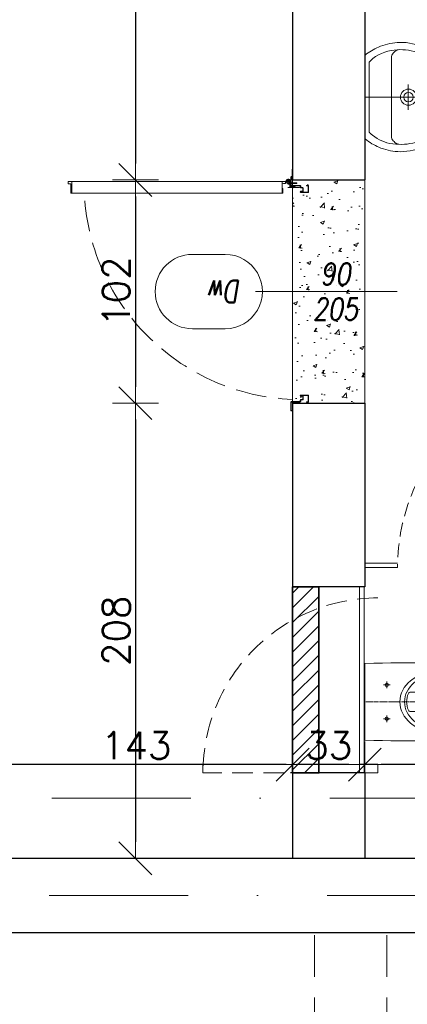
# Model space of a CAD drawing. Header units: millimetres. Extents: x 28291 to 177760, y -399809 to -170937.
# Tile 198 of 256: x 58829 to 59006, y -198123 to -197673. Entities that reach past the tile are written whole.
import ezdxf
from ezdxf.enums import TextEntityAlignment as Align

# ---------------------------------------------------------------- set-up
doc = ezdxf.new("R2010")
doc.units = ezdxf.units.MM
for name, pattern in [('CENTER', [0.6, 0.375, -0.075, 0.075, -0.075]), ('DASHDOT', [25.4, 12.7, -6.35, 0, -6.35]), ('DOT', [6.35, 0, -6.35]), ('HIDDEN', [9.525, 6.35, -3.175]), ('Hidden Line', [391.222223, 282.222223, -109]), ('HIDDEN2', [4.7625, 3.175, -1.5875])]:
    doc.linetypes.add(name, pattern=pattern)
doc.layers.get('0').update_dxf_attribs({"lineweight": 0})
for name, color, linetype, lineweight, true_color in [('!! 0_ Istn-okna - wymienione', 9, 'Continuous', 13, 0x808080), ('!! 1_drzwi-linia - zrealizowane', 7, 'Continuous', 5, 0x7a7a7a), ('!! 2 ZABUDOWA GK-MDF', 7, 'Continuous', 13, 0x7a7a7a), ('!! 2_Hatch_zamurowania', 7, 'Continuous', 5, 0xc6c8c8)]:
    doc.layers.add(name, color=color, linetype=linetype, lineweight=lineweight, true_color=true_color)
for name, color, linetype, lineweight in [('!! 0_ Istn-sciany', 3, 'Continuous', 30), ('!! 0_ Istn-widok', 1, 'Continuous', 15), ('!! 1_WYBURZENIA HATCH', 253, 'Continuous', 0), ('!! 2  nowe sciany - remont', 2, 'Continuous', 35), ('!! 2_drzwi opis', 151, 'Continuous', 9), ('!! 2_LEGENDA', 250, 'Continuous', 13), ('!! wymiary osi', 250, 'Continuous', 9), ('0-osie-liniA', 14, 'DASHDOT', 5)]:
    doc.layers.add(name, color=color, linetype=linetype, lineweight=lineweight)
doc.layers.add('!! 2_WYBURZENIA DO REMONTU', color=7, linetype='Continuous', lineweight=0, true_color=0x4d4d4d, plot=False)
doc.styles.add('50', font='ROMANS.shx', dxfattribs={"width": 0.8, "height": 10})
doc.styles.add('ARCHETYP', font='romans.shx', dxfattribs={"height": 15})
doc.styles.add('TXT', font='simplex.shx')
doc.dimstyles.new('DIM50', dxfattribs={"dimscale": 5, "dimtxt": 2.5, "dimasz": 1.5, "dimexe": 0, "dimexo": 0, "dimgap": 0.5, "dimtad": 1, "dimdec": 4, "dimrnd": 0.5, "dimdsep": 46, "dimtxsty": 'TXT', "dimblk1": 'TICK1', "dimblk2": 'TICK1', "dimsah": 1, "dimcen": 0, "dimse1": 1, "dimse2": 1, "dimclrd": 1, "dimclre": 7, "dimclrt": 9, "dimadec": 0, "dimazin": 0, "dimtfac": 1, "dimtdec": 4, "dimtmove": 2, "dimatfit": 3, "dimldrblk": 'TICK1', "dimfxl": 1, "dimtolj": 1, "dimarcsym": 0})

# ---------------------------------------------------------------- blocks, each defined once
blk = doc.blocks.new('BLOK OSI')
at = {"layer": '0-osie-liniA', "ltscale": 5}
for points in [[(48625.50568, -198090.0883), (53810.60983, -198090.0883)], [(48624.30568, -198134.5883), (52188.53244, -198134.5883)]]:
    blk.add_lwpolyline(points, dxfattribs=at)
blk = doc.blocks.new('1_ok-opis')
blk.add_line((0, 111.61), (0, 50))
for points in [[(-17, 128.61), (-17, 143.61)], [(17, 128.61), (17, 143.61)]]:
    blk.add_lwpolyline(points)
for centre, start, end in [((0, 143.61), 0, 180), ((0, 128.61), 180, 0)]:
    blk.add_arc(centre, 17, start, end)
at = {"style": 'ARCHETYP'}
for tag, height, rotation, p in [('NR', 12, 90, (0, 136.9)), ('NR', 12, 270, (0, 136.9)), ('SZEROKOŚĆ', 10, 90, (-8, 78.29)), ('SZEROKOŚĆ', 10, 270, (8, 78.29)), ('WYSOKOŚĆ', 10, 270, (-8, 78.29)), ('WYSOKOŚĆ', 10, 90, (8, 78.29))]:
    blk.add_attdef(tag, text='', height=height, rotation=rotation, dxfattribs=at).set_placement(p, align=Align.MIDDLE)
blk = doc.blocks.new('zaw-dr-90-p')
at = {"color": 2, "linetype": 'CENTER', "ltscale": 0.2}
for p, q in [((12, 0), (-12, 0)), ((0, 12), (0, -12)), ((24.5, 24), (31, 24)), ((24.5, 19), (31, 19))]:
    blk.add_line(p, q, dxfattribs=at)
at = {"ltscale": 0.2}
for p, q in [((10, 12), (6.5, 12)), ((10, 0), (10, 6.5))]:
    blk.add_line(p, q, dxfattribs=at)
blk.add_lwpolyline([(0, 6.5), (23.5, 6.5, 0.414214), (28, 11), (28, 31), (24.5, 31), (24.5, 11, -0.414214), (23.5, 10), (0, 10, 4.561698), (7.6, 6.5), (4.9, 4.2)], format="xyb", dxfattribs=at)
blk.add_lwpolyline([(-0.2, -0.2), (-2.5, -0.2), (-2.5, 0.2), (-0.2, 0.2), (-0.2, 2.5), (0.2, 2.5), (0.2, 0.2), (2.8, 0.2), (2.8, -0.2), (0.2, -0.2), (0.2, -2.8), (-0.2, -2.8)], close=True)
blk.add_lwpolyline([(10, 10), (10, 39), (6.5, 39), (6.5, 10)], dxfattribs=at)
blk.add_circle((0, 0), 6.5, dxfattribs=at)
blk = doc.blocks.new('drzwi 90- sc 12')
for p, q in [((-13620.32, 20410.16), (-13620.32, 20313.77)), ((-13614.92, 20409.86), (-13620.32, 20409.86)), ((-13616.12, 20410.26), (-13620.22, 20410.26)), ((-13616.12, 20410.26), (-13620, 20410.26)), ((-13618.17, 20410.26), (-13616.22, 20410.26)), ((-13618.17, 20410.26), (-13616.22, 20410.26)), ((-13616.12, 20410.26), (-13616.12, 20411.46)), ((-13616.12, 20411.46), (-13615.02, 20411.46)), ((-13614.92, 20411.36), (-13614.92, 20313.77)), ((-13620.32, 20313.47), (-13620.32, 20317.97)), ((-13614.92, 20312.27), (-13614.92, 20317.97)), ((-13614.92, 20313.77), (-13620.32, 20313.77)), ((-13618.22, 20313.37), (-13620.22, 20313.37)), ((-13618.22, 20313.67), (-13618.22, 20313.37)), ((-13618.22, 20313.67), (-13616.42, 20313.67)), ((-13617.77, 20311.12), (-13617.77, 20305.72)), ((-13617.77, 20311.12), (-13617.77, 20305.72)), ((-13616.17, 20309.92), (-13616.17, 20311.02)), ((-13615.92, 20313.17), (-13615.92, 20312.17)), ((-13615.92, 20312.17), (-13615.02, 20312.17)), ((-13715.57, 20308.32), (-13715.57, 20308.56)), ((-13715.57, 20307.69), (-13715.57, 20308.56)), ((-13715.57, 20307.82), (-13715.57, 20308.56)), ((-13715.57, 20307.72), (-13715.37, 20307.72)), ((-13616.17, 20309.92), (-13617.37, 20309.92)), ((-13715.77, 20301.96), (-13716.27, 20301.96)), ((-13616.77, 20301.96), (-13616.27, 20301.96))]:
    blk.add_line(p, q)
for points in [[(-13665.27, 20284.96), (-13665.27, 20325.83)], [(-13615.57, 20309.64), (-13615.32, 20309.64), (-13615.32, 20309.82), (-13616.32, 20309.82), (-13616.32, 20309.64), (-13615.92, 20309.64)]]:
    blk.add_lwpolyline(points)
at = {"lineweight": 30}
for points in [[(-13716.27, 20308.92), (-13721.27, 20308.92)], [(-13716.27, 20308.92), (-13716.27, 20296.92)], [(-13614.27, 20308.92), (-13609.27, 20308.92)], [(-13614.27, 20308.92), (-13614.27, 20296.92)]]:
    blk.add_lwpolyline(points, dxfattribs=at)
at = {"ltscale": 0.2}
for points in [[(-13715.57, 20307.51), (-13715.57, 20309.48, 0.414214), (-13715.91, 20309.82), (-13719.43, 20309.82, 0.414214), (-13719.77, 20309.48), (-13719.77, 20308.92), (-13719.59, 20308.92), (-13719.59, 20309.48, -0.414214), (-13719.43, 20309.64), (-13716.97, 20309.64)], [(-13716.97, 20309.64), (-13715.91, 20309.64, -0.414214), (-13715.75, 20309.48), (-13715.75, 20307.51)], [(-13715.75, 20307.76), (-13715.75, 20305.58, 0.414214), (-13715.41, 20305.24), (-13714.96, 20305.24, -0.414214), (-13714.8, 20305.08), (-13714.8, 20304.48, 0.414214), (-13714.46, 20304.14), (-13713.28, 20304.14, 0.414214), (-13712.94, 20304.48), (-13712.94, 20305.15, -1), (-13712.75, 20305.15), (-13712.75, 20301.96, -0.414214), (-13712.91, 20301.8), (-13715.43, 20301.8, -0.414214), (-13715.59, 20301.96), (-13715.59, 20302.52), (-13715.77, 20302.52), (-13715.77, 20301.96, 0.414214), (-13715.43, 20301.62), (-13712.91, 20301.62, 0.414214), (-13712.57, 20301.96), (-13712.57, 20305.15, 1), (-13713.12, 20305.15), (-13713.12, 20304.48, -0.414214), (-13713.28, 20304.32), (-13714.46, 20304.32, -0.414214), (-13714.62, 20304.48), (-13714.62, 20305.08, 0.414214), (-13714.96, 20305.42), (-13715.41, 20305.42, -0.414214), (-13715.57, 20305.58), (-13715.57, 20307.64)], [(-13615.92, 20309.64), (-13616.63, 20309.64, 0.414214), (-13616.79, 20309.48), (-13616.79, 20305.58, -0.414214), (-13617.13, 20305.24), (-13617.58, 20305.24, 0.414214), (-13617.74, 20305.08), (-13617.74, 20304.48, -0.414214), (-13618.08, 20304.14), (-13619.26, 20304.14, -0.414214), (-13619.6, 20304.48), (-13619.6, 20305.15, 1), (-13619.79, 20305.15), (-13619.79, 20301.96, 0.414214), (-13619.63, 20301.8), (-13617.11, 20301.8, 0.414214), (-13616.95, 20301.96), (-13616.95, 20302.52), (-13616.77, 20302.52), (-13616.77, 20301.96, -0.414214), (-13617.11, 20301.62), (-13619.63, 20301.62, -0.414214), (-13619.97, 20301.96), (-13619.97, 20305.15, -1), (-13619.42, 20305.15), (-13619.42, 20304.48, 0.414214), (-13619.26, 20304.32), (-13618.08, 20304.32, 0.414214), (-13617.92, 20304.48), (-13617.92, 20305.08, -0.414214), (-13617.58, 20305.42), (-13617.13, 20305.42, 0.414214), (-13616.97, 20305.58), (-13616.97, 20309.48, -0.414214), (-13616.63, 20309.82), (-13613.11, 20309.82, -0.414214), (-13612.77, 20309.48), (-13612.77, 20308.92), (-13612.95, 20308.92), (-13612.95, 20309.48, 0.414214), (-13613.11, 20309.64), (-13615.57, 20309.64)]]:
    blk.add_lwpolyline(points, format="xyb", dxfattribs=at)
blk.add_lwpolyline([(-13616.79, 20308.82), (-13616.97, 20308.82), (-13616.97, 20307.42), (-13616.79, 20307.42)], close=True)
for centre, radius, start, end in [((-13620.22, 20410.16), 0.1, 90, 180), ((-13615.02, 20411.36), 0.1, 0, 90), ((-13620.22, 20313.47), 0.1, 180, 270), ((-13616.42, 20313.17), 0.5, 0, 90), ((-13616.27, 20311.02), 0.1, 0, 90), ((-13615.02, 20312.27), 0.1, 270, 0)]:
    blk.add_arc(centre, radius, start, end)
at = {"linetype": 'Hidden Line', "lineweight": 9, "ltscale": 0.05}
blk.add_arc((-13615.5, 20305.14), 99.12, 94.8005, 177.6944, dxfattribs=at)
at = {"xscale": 0.09999999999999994, "yscale": 0.09999999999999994, "zscale": 0.09999999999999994, "rotation": 180.0000000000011}
blk.add_blockref('zaw-dr-90-p', (-13614.92, 20310.92), dxfattribs=at)
blk = doc.blocks.new('A$C527aaae0')
at = {"lineweight": 5}
for points in [[(0, 0), (0, -0.4111)], [(0.1863, -0.1214), (0.1863, -0.1211)], [(0.1863, -0.1211), (0.1863, -0.1214)], [(-0.0573, -0.1985), (0.0582, -0.1985)]]:
    blk.add_lwpolyline(points, dxfattribs=at)
for points in [[(0.1915, -0.001), (0.1975, -0.0093), (0.203, -0.0173), (0.2082, -0.025), (0.213, -0.0326), (0.2175, -0.0402), (0.2216, -0.0479), (0.2255, -0.0558), (0.2292, -0.0639), (0.2328, -0.0735), (0.2366, -0.0845), (0.2399, -0.0953), (0.2429, -0.1061), (0.2453, -0.1169), (0.2473, -0.1278), (0.2487, -0.1389), (0.2495, -0.1502), (0.2498, -0.1618), (0.2492, -0.1766), (0.2478, -0.1918), (0.2457, -0.2067), (0.2428, -0.2214), (0.239, -0.2358), (0.2344, -0.25), (0.2289, -0.2639), (0.2225, -0.2775), (0.2132, -0.2936), (0.1947, -0.319), (0.174, -0.3415), (0.1513, -0.361), (0.1268, -0.3776), (0.1005, -0.391), (0.0726, -0.4011), (0.0432, -0.4079), (0.0125, -0.4112), (-0.0191, -0.4105), (-0.0495, -0.4063), (-0.0786, -0.3988), (-0.1062, -0.3881), (-0.1321, -0.3743), (-0.1563, -0.3574), (-0.1786, -0.3374), (-0.1988, -0.3143), (-0.2168, -0.2883), (-0.2237, -0.2746), (-0.2299, -0.2608), (-0.2353, -0.2468), (-0.24, -0.2327), (-0.2438, -0.2183), (-0.2467, -0.2037), (-0.2487, -0.1888), (-0.2498, -0.1735), (-0.2497, -0.1595), (-0.249, -0.1479), (-0.2479, -0.1367), (-0.2463, -0.1256), (-0.2444, -0.1148), (-0.242, -0.104), (-0.2392, -0.0932), (-0.2359, -0.0823), (-0.2322, -0.0712), (-0.2282, -0.0623), (-0.2242, -0.0541), (-0.22, -0.0461), (-0.2157, -0.0381), (-0.2113, -0.0303), (-0.2067, -0.0225), (-0.2019, -0.0148), (-0.1969, -0.0071), (-0.1921, -0.001)], [(0.1608, -0.0198), (0.1622, -0.0209), (0.1634, -0.022), (0.1645, -0.023), (0.1654, -0.024), (0.1663, -0.025), (0.1672, -0.0261), (0.1682, -0.0273), (0.1692, -0.0287), (0.1739, -0.0344), (0.1821, -0.0451), (0.1893, -0.0557), (0.1954, -0.0665), (0.2007, -0.0776), (0.2051, -0.0891), (0.2087, -0.1012), (0.2116, -0.114), (0.2138, -0.1277), (0.2152, -0.1416), (0.216, -0.1551), (0.2162, -0.1682), (0.2158, -0.181), (0.2146, -0.1937), (0.2128, -0.2063), (0.2103, -0.2189), (0.2069, -0.2316), (0.2007, -0.2493), (0.1874, -0.2756), (0.1704, -0.3001), (0.1499, -0.3221), (0.1263, -0.3413), (0.1, -0.3573), (0.0711, -0.3696), (0.0402, -0.3777), (0.0074, -0.3812), (-0.0248, -0.3802), (-0.0555, -0.3745), (-0.0846, -0.3645), (-0.1119, -0.3506), (-0.1369, -0.3331), (-0.1592, -0.3122), (-0.1785, -0.2885), (-0.1945, -0.2622), (-0.2053, -0.2373), (-0.2088, -0.2247), (-0.2117, -0.2119), (-0.2139, -0.1991), (-0.2155, -0.1862), (-0.2165, -0.1732), (-0.2167, -0.1601), (-0.2161, -0.147), (-0.2148, -0.1337), (-0.2129, -0.12), (-0.2097, -0.1056), (-0.2052, -0.0909), (-0.1995, -0.0763), (-0.1928, -0.0622), (-0.1851, -0.049), (-0.1767, -0.0372), (-0.1676, -0.0271), (-0.159, -0.0198)]]:
    blk.add_lwpolyline(points, close=True)
blk.add_lwpolyline([(0.2151, -0.1518), (0.2126, -0.1464), (0.21, -0.1415), (0.2071, -0.1372), (0.2038, -0.1333), (0.2, -0.1297), (0.1955, -0.1264), (0.1903, -0.1232), (0.1842, -0.1211), (-0.1851, -0.1211), (-0.1909, -0.1228), (-0.1959, -0.1256), (-0.2003, -0.1289), (-0.2043, -0.1326), (-0.2078, -0.1367), (-0.2109, -0.1413), (-0.2137, -0.1463), (-0.2163, -0.1518), (-0.2163, -0.1521)])
at = {"linetype": 'DOT'}
blk.add_lwpolyline([(-0.3533, -0.4109), (0.3467, -0.4109), (0.3467, -1.0109), (-0.3533, -1.0109)], close=True, dxfattribs=at)
for radius in [0.0371, 0.0219]:
    blk.add_circle((0.0005, -0.1995), radius)
blk = doc.blocks.new('A$C6ce7c513')
at = {"lineweight": 0}
for points in [[(0, 0), (0, -0.0025)], [(-0.1755, -0.0005), (-0.1765, -0.0409), (-0.1772, -0.0806), (-0.1777, -0.1199), (-0.1779, -0.1583), (-0.1782, -0.234), (-0.1782, -0.309), (-0.1774, -0.3302), (-0.1755, -0.3507), (-0.1725, -0.3704), (-0.1681, -0.3894), (-0.1624, -0.4077), (-0.1553, -0.4249), (-0.1469, -0.4412), (-0.137, -0.4568), (-0.1254, -0.4711), (-0.1123, -0.4844), (-0.1052, -0.4908), (-0.0978, -0.4967), (-0.0896, -0.5024), (-0.0813, -0.5076), (-0.0724, -0.5125), (-0.0633, -0.5169), (-0.0536, -0.5209), (-0.0435, -0.5241), (-0.0332, -0.5268), (-0.0226, -0.5288), (-0.0115, -0.53), (-0.0001, -0.5305), (0.0115, -0.53), (0.0226, -0.5288), (0.0332, -0.5268), (0.0435, -0.5241), (0.0536, -0.5209), (0.0633, -0.5169), (0.0724, -0.5125), (0.0813, -0.5076), (0.0896, -0.5024), (0.0978, -0.4967), (0.1052, -0.4908), (0.1123, -0.4844), (0.1254, -0.4711), (0.137, -0.4568), (0.1469, -0.4412), (0.1553, -0.4249), (0.1624, -0.4077), (0.1681, -0.3894), (0.1723, -0.3704), (0.1755, -0.3507), (0.1774, -0.3302), (0.1782, -0.309), (0.1782, -0.234), (0.1779, -0.1583), (0.1774, -0.1199), (0.177, -0.0806), (0.1765, -0.0409), (0.1755, -0.0005)], [(-0.1755, -0.0005), (0.1755, -0.0005)], [(0, -0.0047), (0, -0.0185)], [(0, -0.0207), (0, -0.0232)], [(0, -0.0254), (0, -0.0392)], [(0, -0.0414), (0, -0.0439)], [(-0.0776, -0.0856), (-0.0776, -0.0972)], [(0, -0.0461), (0, -0.0599)], [(0, -0.0624), (0, -0.0646)], [(0, -0.0668), (0, -0.0806)], [(0, -0.0831), (0, -0.0853)], [(0, -0.0876), (0, -0.1014)], [(0.0776, -0.0856), (0.0776, -0.0972)], [(-0.081, -0.1006), (-0.0926, -0.1006)], [(-0.0763, -0.1006), (-0.0786, -0.1006)], [(-0.0776, -0.0994), (-0.0776, -0.1016)], [(-0.0776, -0.1041), (-0.0776, -0.1157)], [(-0.0625, -0.1006), (-0.0741, -0.1006)], [(0, -0.1038), (0, -0.106)], [(0, -0.1083), (0, -0.1221)], [(0, -0.1245), (0, -0.1268)], [(0, -0.129), (0, -0.143)], [(0.0625, -0.1006), (0.0741, -0.1006)], [(0.0763, -0.1006), (0.0785, -0.1006)], [(0.0776, -0.0994), (0.0776, -0.1016)], [(0.0776, -0.1041), (0.0776, -0.1157)], [(0.081, -0.1006), (0.0924, -0.1006)], [(0, -0.1453), (0, -0.1475)], [(0, -0.1499), (0, -0.1638)], [(0, -0.166), (0, -0.1682)], [(0, -0.1707), (0, -0.1845)], [(0, -0.1867), (0, -0.1889)], [(0, -0.1914), (0, -0.2052)], [(0, -0.2074), (0, -0.2099)], [(0, -0.2121), (0, -0.2259)], [(0, -0.2281), (0, -0.2306)], [(0, -0.2328), (0, -0.2466)], [(0, -0.2488), (0, -0.2513)], [(0, -0.2535), (0, -0.2673)], [(0, -0.2696), (0, -0.272)], [(0, -0.2742), (0, -0.2881)], [(0, -0.2905), (0, -0.2927)], [(0, -0.295), (0, -0.3088)], [(0, -0.3112), (0, -0.3135)], [(0, -0.3157), (0, -0.3295)], [(0, -0.332), (0, -0.3342)], [(0, -0.3364), (0, -0.3505)], [(0, -0.3527), (0, -0.3549)], [(0, -0.3574), (0, -0.3712)], [(0, -0.3734), (0, -0.3756)], [(0, -0.3781), (0, -0.3919)], [(0, -0.3941), (0, -0.3963)], [(0, -0.3988), (0, -0.4126)], [(0, -0.4148), (0, -0.417)], [(0, -0.4195), (0, -0.4333)], [(0, -0.4355), (0, -0.438)], [(0, -0.4402), (0, -0.454)], [(0, -0.4563), (0, -0.4587)], [(0, -0.4609), (0, -0.4748)], [(0, -0.477), (0, -0.4794)], [(0, -0.4817), (0, -0.4955)], [(0, -0.4979), (0, -0.5002)], [(0, -0.5024), (0, -0.5162)], [(0, -0.5187), (0, -0.5209)], [(0, -0.5231), (0, -0.5369)], [(0, -0.5394), (0, -0.5416)], [(0, -0.5438), (0, -0.5581)]]:
    blk.add_lwpolyline(points, dxfattribs=at)
blk.add_lwpolyline([(-0.0445, -0.2099), (-0.0443, -0.2067), (-0.0428, -0.2037), (-0.0408, -0.2012), (-0.0384, -0.1995), (-0.029, -0.1961), (-0.0194, -0.1934), (-0.0097, -0.1919), (-0.0001, -0.1914), (0.0097, -0.1919), (0.0194, -0.1934), (0.029, -0.1961), (0.0383, -0.1995), (0.0408, -0.2012), (0.0428, -0.2037), (0.044, -0.2067), (0.0445, -0.2099), (0.0445, -0.2234), (0.044, -0.2358), (0.043, -0.2466), (0.0418, -0.2562), (0.0403, -0.2646), (0.0381, -0.272), (0.0354, -0.2782), (0.0324, -0.2836), (0.029, -0.2881), (0.0253, -0.2915), (0.0213, -0.2945), (0.0171, -0.2969), (0.0129, -0.2987), (0.0088, -0.2999), (-0.0001, -0.3009), (-0.0088, -0.2999), (-0.013, -0.2987), (-0.0174, -0.2969), (-0.0213, -0.2945), (-0.0253, -0.2915), (-0.029, -0.2881), (-0.0324, -0.2836), (-0.0354, -0.2782), (-0.0381, -0.272), (-0.0403, -0.2646), (-0.0421, -0.2562), (-0.0433, -0.2466), (-0.044, -0.2358), (-0.0445, -0.2234)], close=True, dxfattribs=at)
for centre in [(-0.0774, -0.1005), (0.0774, -0.1005)]:
    blk.add_circle(centre, 0.00752, dxfattribs=at)
for centre, major_axis, ratio in [((0, -0.3255), (0, -0.165), 0.830338), ((0, -0.3297), (0, -0.148), 0.83084)]:
    blk.add_ellipse(centre, major_axis=major_axis, ratio=ratio, start_param=0, end_param=6.283185, dxfattribs=at)
blk = doc.blocks.new('drzwi giszet')
blk.add_lwpolyline([(68617.39, -194499.27), (68617.39, -194409.27), (68620.39, -194409.27), (68620.39, -194499.27)], close=True)
blk.add_lwpolyline([(68572.43, -194476.09), (68572.43, -194526.09)])
at = {"linetype": 'HIDDEN'}
blk.add_arc((68617.39, -194499.27), 90, 88.0898, 180, dxfattribs=at)
blk = doc.blocks.new('TICK1')
at = {"color": 0}
for p, q in [((0, -1.4), (0, 1.4)), ((0, 0), (-1, 0))]:
    blk.add_line(p, q, dxfattribs=at)
at = {"color": 2}
blk.add_line((-1, -1), (1, 1), dxfattribs=at)
blk = doc.blocks.new('*D2969')
at = {"layer": '!! wymiary osi', "color": 1, "lineweight": -2, "transparency": 16777216}
blk.add_line((59104.07, -198013.31), (58994.07, -198013.31), dxfattribs=at)
at = {"layer": 'DEFPOINTS', "color": 0, "transparency": 16777216}
for p in [(58986.57, -198013.31), (58986.57, -198056.13), (59111.57, -198056.13)]:
    blk.add_point(p, dxfattribs=at)
at = {"layer": '!! wymiary osi', "color": 1, "lineweight": -2, "transparency": 16777216, "xscale": 7.5, "yscale": 7.5, "zscale": 7.5, "rotation": 180}
blk.add_blockref('TICK1', (58986.57, -198013.31), dxfattribs=at)
at = {"layer": '!! wymiary osi', "color": 1, "lineweight": -2, "transparency": 16777216, "xscale": 7.5, "yscale": 7.5, "zscale": 7.5}
blk.add_blockref('TICK1', (59111.57, -198013.31), dxfattribs=at)
at = {"layer": '!! wymiary osi', "color": 9, "transparency": 16777216, "insert": (59049.07, -198004.56), "char_height": 12.5, "attachment_point": 5, "style": 'TXT'}
blk.add_mtext('\\A1;125', dxfattribs=at)
blk = doc.blocks.new('*D2976')
at = {"layer": '!! wymiary osi', "color": 1, "lineweight": -2, "transparency": 16777216}
blk.add_line((58979.07, -198013.31), (58961.07, -198013.31), dxfattribs=at)
at = {"layer": 'DEFPOINTS', "color": 0, "transparency": 16777216}
for p in [(58953.57, -198013.31), (58953.57, -198056.13), (58986.57, -198056.13)]:
    blk.add_point(p, dxfattribs=at)
at = {"layer": '!! wymiary osi', "color": 1, "lineweight": -2, "transparency": 16777216, "xscale": 7.5, "yscale": 7.5, "zscale": 7.5, "rotation": 180}
blk.add_blockref('TICK1', (58953.57, -198013.31), dxfattribs=at)
at = {"layer": '!! wymiary osi', "color": 1, "lineweight": -2, "transparency": 16777216, "xscale": 7.5, "yscale": 7.5, "zscale": 7.5}
blk.add_blockref('TICK1', (58986.57, -198013.31), dxfattribs=at)
at = {"layer": '!! wymiary osi', "color": 9, "transparency": 16777216, "insert": (58970.07, -198004.56), "char_height": 12.5, "attachment_point": 5, "style": 'TXT'}
blk.add_mtext('\\A1;33', dxfattribs=at)
blk = doc.blocks.new('*D2977')
at = {"layer": '!! wymiary osi', "color": 1, "lineweight": -2, "transparency": 16777216}
blk.add_line((58946.07, -198013.31), (58818.07, -198013.31), dxfattribs=at)
at = {"layer": 'DEFPOINTS', "color": 0, "transparency": 16777216}
for p in [(58810.57, -198013.31), (58810.57, -198056.13), (58953.57, -198056.13)]:
    blk.add_point(p, dxfattribs=at)
at = {"layer": '!! wymiary osi', "color": 1, "lineweight": -2, "transparency": 16777216, "xscale": 7.5, "yscale": 7.5, "zscale": 7.5, "rotation": 180}
blk.add_blockref('TICK1', (58810.57, -198013.31), dxfattribs=at)
at = {"layer": '!! wymiary osi', "color": 1, "lineweight": -2, "transparency": 16777216, "xscale": 7.5, "yscale": 7.5, "zscale": 7.5}
blk.add_blockref('TICK1', (58953.57, -198013.31), dxfattribs=at)
at = {"layer": '!! wymiary osi', "color": 9, "transparency": 16777216, "insert": (58882.07, -198004.56), "char_height": 12.5, "attachment_point": 5, "style": 'TXT'}
blk.add_mtext('\\A1;143', dxfattribs=at)
blk = doc.blocks.new('*D2986')
at = {"layer": '!! wymiary osi', "color": 1, "lineweight": -2, "transparency": 16777216}
blk.add_line((58881.69, -197520.63), (58881.69, -197738.63), dxfattribs=at)
at = {"layer": 'DEFPOINTS', "color": 0, "transparency": 16777216}
for p in [(58947.57, -197513.13), (58881.69, -197746.13), (58953.57, -197746.13)]:
    blk.add_point(p, dxfattribs=at)
at = {"layer": '!! wymiary osi', "color": 1, "lineweight": -2, "transparency": 16777216, "xscale": 7.5, "yscale": 7.5, "zscale": 7.5}
for p, rotation in [((58881.69, -197513.13), 90), ((58881.69, -197746.13), 270)]:
    blk.add_blockref('TICK1', p, dxfattribs=dict(at, rotation=rotation))
at = {"layer": '!! wymiary osi', "color": 9, "transparency": 16777216, "insert": (58872.94, -197629.63), "char_height": 12.5, "attachment_point": 5, "rotation": 90, "style": 'TXT'}
blk.add_mtext('\\A1;233', dxfattribs=at)
blk = doc.blocks.new('*D2987')
at = {"layer": '!! wymiary osi', "color": 1, "lineweight": -2, "transparency": 16777216}
blk.add_line((58881.69, -197753.63), (58881.69, -197840.63), dxfattribs=at)
at = {"layer": 'DEFPOINTS', "color": 0, "transparency": 16777216}
for p in [(58953.57, -197746.13), (58881.69, -197848.13), (58953.57, -197848.13)]:
    blk.add_point(p, dxfattribs=at)
at = {"layer": '!! wymiary osi', "color": 1, "lineweight": -2, "transparency": 16777216, "xscale": 7.5, "yscale": 7.5, "zscale": 7.5}
for p, rotation in [((58881.69, -197746.13), 90), ((58881.69, -197848.13), 270)]:
    blk.add_blockref('TICK1', p, dxfattribs=dict(at, rotation=rotation))
at = {"layer": '!! wymiary osi', "color": 9, "transparency": 16777216, "insert": (58872.94, -197797.13), "char_height": 12.5, "attachment_point": 5, "rotation": 90, "style": 'TXT'}
blk.add_mtext('\\A1;102', dxfattribs=at)
blk = doc.blocks.new('*D2988')
at = {"layer": '!! wymiary osi', "color": 1, "lineweight": -2, "transparency": 16777216}
blk.add_line((58881.69, -197855.63), (58881.69, -198048.63), dxfattribs=at)
at = {"layer": 'DEFPOINTS', "color": 0, "transparency": 16777216}
for p in [(58953.57, -197848.13), (58881.69, -198056.13), (58953.57, -198056.13)]:
    blk.add_point(p, dxfattribs=at)
at = {"layer": '!! wymiary osi', "color": 1, "lineweight": -2, "transparency": 16777216, "xscale": 7.5, "yscale": 7.5, "zscale": 7.5}
for p, rotation in [((58881.69, -197848.13), 90), ((58881.69, -198056.13), 270)]:
    blk.add_blockref('TICK1', p, dxfattribs=dict(at, rotation=rotation))
at = {"layer": '!! wymiary osi', "color": 9, "transparency": 16777216, "insert": (58872.94, -197952.13), "char_height": 12.5, "attachment_point": 5, "rotation": 90, "style": 'TXT'}
blk.add_mtext('\\A1;208', dxfattribs=at)

msp = doc.modelspace()

# ---------------------------------------------------------------- hatches: boundary and pattern name
at = {"layer": '!! 1_WYBURZENIA HATCH'}
h = msp.add_hatch(dxfattribs=at)
h.set_pattern_fill('AR-CONC', color=256, scale=0.1)
h.set_pattern_definition([(50, (0, -21.54), (18.2184669, -1.5939086), [1.905, -20.955]), (355, (0, -21.54), (-3.5243421, 19.1056845), [1.524, -16.7640584]), (100.451445, (1.518, -21.673), (14.6941247, 17.5117752), [1.6190009, -17.8090245]), (46.1842, (0, -16.46), (27.107904, -4.2042328), [2.8575, -31.4325]), (96.635558, (2.26, -16.81), (23.7404134, 24.7426125), [2.4285023, -26.713561]), (351.184151, (0, -16.46), (23.7404134, 24.7426125), [2.2859967, -25.1459732]), (21, (2.54, -17.73), (15.1614391, -10.2265198), [1.905, -20.955]), (326, (2.54, -17.73), (6.1802028, 18.4187966), [1.524, -16.764]), (71.451445, (3.803, -18.582), (21.341642, 8.1922769), [1.6190009, -17.8089938]), (37.5, (0, -21.54), (0.30886033, 8.45550389), [0, -16.5608, 0, -17.018, 0, -16.8275]), (7.5, (0, -21.54), (6.68196625, 10.0180575), [0, -9.7028, 0, -16.1798, 0, -6.4135]), (327.5, (-5.664, -21.54), (13.55905952, -0.5728744), [0, -6.35, 0, -19.812, 0, -26.289]), (317.5, (-8.204, -21.54), (14.81291814, 2.5426491), [0, -8.255, 0, -13.1572, 0, -18.669])])
h.paths.add_polyline_path([(58986.56735, -197848.12813), (58953.56735, -197848.12813), (58953.56735, -197746.12813), (58986.56735, -197746.12813)])
at = {"layer": '!! 2_Hatch_zamurowania'}
h = msp.add_hatch(dxfattribs=at)
h.set_pattern_fill('ANSI31', color=256, scale=1.5)
h.set_pattern_definition([(45, (0, -1.54), (-3.36759605, 3.36759605), [])])
h.paths.add_polyline_path([(58953.56735, -197932.12813), (58965.56735, -197932.12813), (58965.56735, -198017.12813), (58953.56735, -198017.12813)])

# ---------------------------------------------------------------- linework, layer by layer
at = {"layer": '!! 0_ Istn-sciany'}
for points in [[(58986.56735, -197513.12813), (58986.56735, -197746.12813)], [(58953.56735, -197637.12813), (58953.56735, -197746.12813)], [(58953.56735, -197746.12813), (58986.56735, -197746.12813)], [(58953.56735, -197848.12813), (58986.56735, -197848.12813)], [(58953.56735, -197848.12813), (58953.56735, -198056.12813)], [(58986.56735, -197848.12813), (58986.56735, -197932.12813)], [(58986.56735, -197932.12813), (58960.50876, -197932.12813), (58953.56735, -197932.12813), (58953.56735, -197932.12813), (58953.56735, -197932.12813), (58953.56735, -197932.12813)], [(58986.56735, -198017.12813), (58952.56735, -198017.12813)], [(58986.56735, -198017.12813), (58986.56735, -198056.12813)], [(59172.56735, -198056.12813), (58810.56735, -198056.12813)], [(59172.56735, -198056.12813), (58810.56735, -198056.12813)], [(59172.56735, -198090.12813), (58810.56735, -198090.12813)], [(59172.56735, -198090.12813), (58810.56735, -198090.12813)]]:
    msp.add_lwpolyline(points, dxfattribs=at)
at = {"layer": '!! 0_ Istn-widok', "linetype": 'HIDDEN', "ltscale": 3}
for points in [[(58963.56735, -198253.12813), (58963.56735, -198090.12813)], [(58963.56735, -198253.12813), (58963.56735, -198090.12813)], [(58996.56735, -198253.12813), (58996.56735, -198090.12813)], [(58996.56735, -198253.12813), (58996.56735, -198090.12813)]]:
    msp.add_lwpolyline(points, dxfattribs=at)
at = {"layer": '!! 2  nowe sciany - remont'}
msp.add_lwpolyline([(58953.56735, -197932.12813), (58965.56735, -197932.12813), (58965.56735, -198017.12813), (58953.56735, -198017.12813)], close=True, dxfattribs=at)
at = {"layer": '!! 2 ZABUDOWA GK-MDF'}
for points in [[(59001.55687, -197921.2311), (58986.57158, -197921.2311)], [(59001.53469, -197923.2311), (58986.57158, -197923.2311)], [(58984.19091, -198017.12813), (58984.19091, -197932.12813)], [(58986.19091, -198017.12813), (58986.19091, -197932.12813)]]:
    msp.add_lwpolyline(points, dxfattribs=at)
at = {"layer": '!! 2_LEGENDA'}
msp.add_lwpolyline([(58986.56735, -197848.12813), (58953.56735, -197848.12813), (58953.56735, -197746.12813), (58986.56735, -197746.12813)], close=True, dxfattribs=at)
at = {"layer": '!! 2_WYBURZENIA DO REMONTU', "linetype": 'HIDDEN2', "ltscale": 3}
msp.add_lwpolyline([(58986.56735, -197932.12813), (58953.56735, -197932.12813)], dxfattribs=at)
msp.add_lwpolyline([(58912.56735, -198013.12813), (58992.56735, -198013.12813), (58992.56735, -198017.12813), (58912.56735, -198017.12813)], close=True, dxfattribs=at)
msp.add_lwpolyline([(58912.56735, -198013.12813), (58992.56735, -198013.12813), (58992.56735, -198017.12813), (58912.56735, -198017.12813)], close=True, dxfattribs=at)
msp.add_arc((58992.56735, -198017.12813), 80, 90, 180, dxfattribs=at)
msp.add_arc((58992.56735, -198017.12813), 80, 90, 180, dxfattribs=at)

# ---------------------------------------------------------------- block references
at = {"layer": '!! 0_ Istn-okna - wymienione', "xscale": -100, "yscale": 100, "zscale": 100, "rotation": 90}
for name, p in [('A$C527aaae0', (58986.56708, -197708.25099)), ('A$C6ce7c513', (58986.51836, -197984.6283))]:
    msp.add_blockref(name, p, dxfattribs=at)
at = {"layer": '!! 1_drzwi-linia - zrealizowane'}
for name, p in [('BLOK OSI', (8819.85593, 61.46017)), ('drzwi giszet', (-9525.85499, -3423.96562))]:
    msp.add_blockref(name, p, dxfattribs=at)
at = {"layer": '!! 1_drzwi-linia - zrealizowane', "rotation": 90}
msp.add_blockref('drzwi 90- sc 12', (79262.49169, -184131.85843), dxfattribs=at)
at = {"layer": '!! 2_drzwi opis'}
ref = msp.add_blockref('1_ok-opis', (59051.34577, -197797.12813), dxfattribs=dict(at, rotation=90.00000361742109))
ref.add_attrib('WYSOKOŚĆ', '90', dxfattribs={"layer": '0', "height": 10, "rotation": 0.0000036, "style": '50', "oblique": 10, "width": 0.8}).set_placement((58973.05491, -197789.12813), align=Align.MIDDLE)
ref.add_attrib('SZEROKOŚĆ', '205', dxfattribs={"layer": '0', "height": 10, "rotation": 0.0000036, "style": '50', "oblique": 10, "width": 0.8}).set_placement((58973.05491, -197805.12813), align=Align.MIDDLE)
ref.add_attrib('NR', 'Dw', dxfattribs={"layer": '0', "height": 10, "rotation": 0.0000036, "style": '50', "oblique": 10, "text_generation_flag": 6, "width": 0.8}).set_placement((58922.73452, -197797.12813), align=Align.MIDDLE)

# ---------------------------------------------------------------- dimensions: what is measured, and where the dimension line sits
at = {"layer": '!! wymiary osi'}
for base, p1, p2, picture, middle in [((58881.69196, -197746.12813), (58947.56735, -197513.12813), (58953.56735, -197746.12813), '*D2986', (58872.94196, -197629.62813)), ((58881.69196, -197848.12813), (58953.56735, -197746.12813), (58953.56735, -197848.12813), '*D2987', (58872.94196, -197797.12813)), ((58881.69196, -198056.12813), (58953.56735, -197848.12813), (58953.56735, -198056.12813), '*D2988', (58872.94196, -197952.12813))]:
    dim = msp.add_linear_dim(base=base, p1=p1, p2=p2, angle=90, dimstyle='DIM50', dxfattribs=at)
    dim.commit()
    dim.dimension.update_dxf_attribs({"geometry": picture, "text_midpoint": middle})
for base, p1, p2, picture, middle in [((58810.56735, -198013.31169), (58953.56735, -198056.12813), (58810.56735, -198056.12813), '*D2977', (58882.06735, -198004.56169)), ((58953.56735, -198013.31169), (58986.56735, -198056.12813), (58953.56735, -198056.12813), '*D2976', (58970.06735, -198004.56169)), ((58986.56735, -198013.31169), (59111.56735, -198056.12813), (58986.56735, -198056.12813), '*D2969', (59049.06735, -198004.56169))]:
    dim = msp.add_linear_dim(base=base, p1=p1, p2=p2, dimstyle='DIM50', dxfattribs=at)
    dim.commit()
    dim.dimension.update_dxf_attribs({"geometry": picture, "text_midpoint": middle})

doc.saveas('drawing.dxf')
